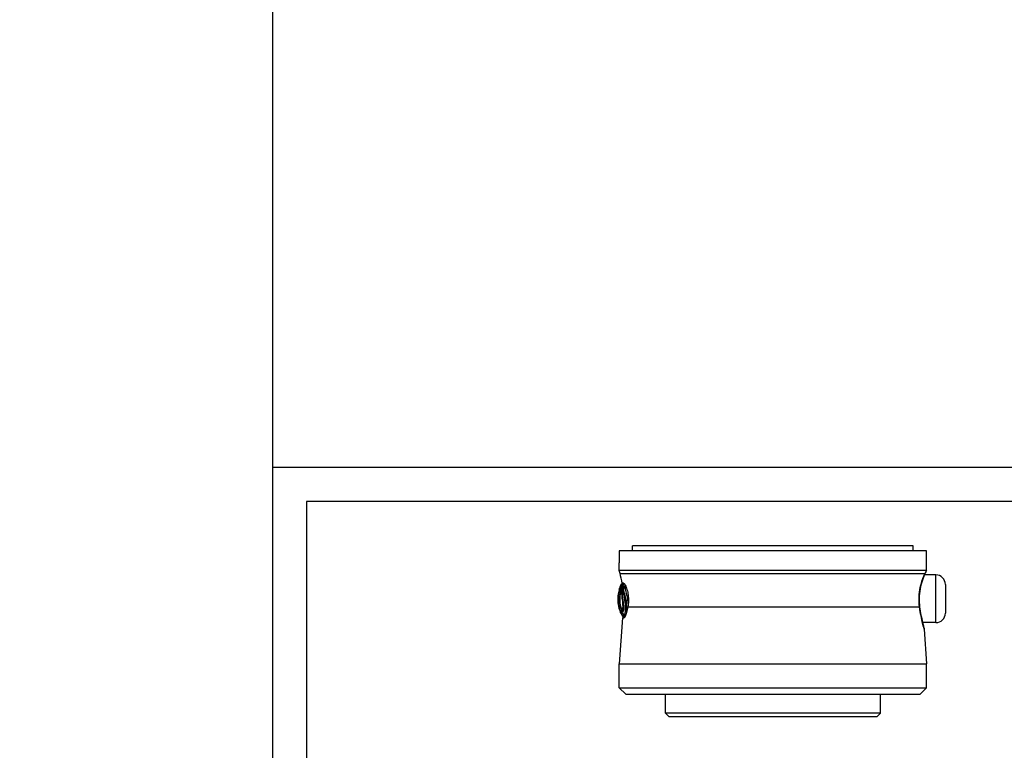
# Model space of a CAD drawing. Header units: millimetres. Extents: x 0 to 5219, y 0 to 2970.
# Tile 186 of 228: x 4131 to 4419, y 214 to 428. Entities that reach past the tile are written whole.
import ezdxf
from ezdxf.enums import TextEntityAlignment as Align

# ---------------------------------------------------------------- set-up
doc = ezdxf.new("R2010")
doc.units = ezdxf.units.MM
doc.header["$LTSCALE"] = 0.2
doc.layers.add('05_Section Line', color=3, linetype='Continuous')
doc.styles.add('Rainbow-2.5 Style', font='malgunsl.ttf')
doc.styles.add('Rainbow-5.0 Style', font='malgunsl.ttf')

# ---------------------------------------------------------------- blocks, each defined once
blk = doc.blocks.new('A$C7e42e72b')
for p, q in [((41.1, 50), (-41.1, 50)), ((-41.1, 48.5), (-41.1, 50)), ((41.1, 48.5), (41.1, 50)), ((-45, 48.5), (-45, 45.5)), ((45, 48.5), (-45, 48.5)), ((45, 42.95), (45, 48.5)), ((-45, 42.76), (-45, 45)), ((44.9, 42.76), (-45, 42.76)), ((-44.78, 41.95), (-45, 42.76)), ((-44.78, 41.95), (44.53, 41.95)), ((44.33, 41.5), (44.33, 41.5)), ((47.7, 41.5), (44.35, 41.5)), ((47.7, 27.5), (47.7, 41.5)), ((-43.73, 39.05), (-44.16, 39.05)), ((-43.81, 38.92), (-43.56, 38.92)), ((50.5, 38.7), (50.5, 30.3)), ((-42.48, 32.09), (42.93, 32.09)), ((-44.05, 28.95), (-45, 15.42)), ((-44.05, 28.95), (-43.62, 28.95)), ((43.79, 27.5), (43.79, 27.5)), ((47.7, 27.5), (43.81, 27.5)), ((44.29, 25.57), (45, 15.42)), ((-45, 15.42), (45, 15.42)), ((-45, 8.44), (-45, 15.42)), ((45, 8.44), (45, 15.42)), ((-45, 8.44), (45, 8.44)), ((-43.06, 6.5), (-45, 8.44)), ((-43.06, 6.5), (43.06, 6.5)), ((-31.5, 1), (-31.5, 6.5)), ((31.5, 1), (31.5, 6.5)), ((43.06, 6.5), (45, 8.44)), ((31.5, 1), (-31.5, 1)), ((-30.5, 0), (-31.5, 1)), ((-30.5, 0), (30.5, 0)), ((30.5, 0), (31.5, 1))]:
    blk.add_line(p, q)
for centre, radius, start, end in [((-73.76, 34.19), 30, 9.3302, 15), ((47.7, 38.7), 2.8, 0, 90), ((47.7, 30.3), 2.8, 270, 0)]:
    blk.add_arc(centre, radius, start, end)
for centre, major_axis, ratio, start_param, end_param in [((43.57, 42.21), (0.913, -0.408), 0.834776, 6.093501, 6.09388), ((43.57, 42.21), (0.913, -0.408), 0.834776, 0.000045, 0.186999), ((-45.3, 37.47), (-0.356, 0.199), 0.831402, 2.663698, 3.987093), ((-44.76, 37.42), (-0.421, 0.123), 0.70504, 2.378722, 3.696013), ((-45.25, 32.29), (0.68, 4.86), 0.118536, 6.11033, 6.189694), ((41.95, 32.02), (0.992, 0.129), 0.272992, 6.072165, 6.283186), ((41.95, 32.02), (0.992, 0.129), 0.272992, 0.000001, 0.000029), ((-44.96, 30.49), (0.089, 0.344), 0.999999, 4.712389, 6.036621), ((-44.49, 30.49), (-0.283, -0.228), 0.976663, 2.222442, 3.54912), ((-3.16, 28.87), (-41.46, 1.52), 0.006101, 6.130261, 6.161035), ((-33.57, 31.74), (11.08, -4.56), 0.720783, 3.806084, 3.905991), ((-33.08, 31.85), (-11.32, 4.32), 0.717713, 0.634987, 0.736919)]:
    blk.add_ellipse(centre, major_axis=major_axis, ratio=ratio, start_param=start_param, end_param=end_param)
for points, knots in [([(-45, 45.5), (-45, 45.44), (-45, 45.37), (-45, 45.25), (-45, 45.19), (-45, 45.1), (-45, 45.06), (-45, 45.01), (-45, 45), (-45, 45)], [-0.15067601, -0.15067601, -0.15067601, -0.15067601, -0.13184151, -0.13184151, -0.11300701, -0.11300701, -0.09417251, -0.09417251, -0.075338, -0.075338, -0.075338, -0.075338]), ([(42.93, 32.09), (42.68, 33.97), (42.78, 36.04), (43.15, 37.8), (43.52, 39.56), (44.1, 41), (44.53, 41.95)], [0, 0, 0, 0, 0.5, 0.5, 0.5, 1, 1, 1, 1]), ([(44.48, 41.8), (44.27, 41.32), (44.01, 40.69), (43.51, 39.22), (43.27, 38.36), (42.93, 36.55), (42.83, 35.59), (42.8, 33.8), (42.84, 32.95), (42.94, 32.15)], [0, 0, 0, 0, 0.299558, 0.299558, 0.604678, 0.604678, 0.889502, 0.889502, 1.141224, 1.141224, 1.141224, 1.141224]), ([(44.9, 42.76), (44.95, 42.76), (44.98, 42.88), (44.99, 42.92), (45, 42.94), (45, 42.95), (45, 42.95)], [0.0001826, 0.0001826, 0.0001826, 0.0001826, 0.3374037, 0.3374037, 0.3374037, 0.5000025, 0.5000025, 0.5000025, 0.5000025]), ([(-44.62, 38.46), (-44.66, 38.36), (-44.7, 38.26), (-44.73, 38.16), (-44.78, 38.02), (-44.83, 37.89), (-44.88, 37.75), (-44.9, 37.69), (-44.92, 37.63), (-44.94, 37.56)], [-1.0896743, -1.0896743, -1.0896743, -1.0896743, -0.7634499, -0.7634499, -0.7634499, -0.3184296, -0.3184296, -0.3184296, -0.1133023, -0.1133023, -0.1133023, -0.1133023]), ([(-44.94, 37.56), (-44.94, 37.57), (-44.91, 37.56), (-44.84, 37.57), (-44.81, 37.57), (-44.73, 37.57), (-44.68, 37.58), (-44.63, 37.58)], [-0.4980541, -0.4980541, -0.4980541, -0.4980541, -0.2482966, -0.2482966, -0.1249533, -0.1249533, -0.0001115, -0.0001115, -0.0001115, -0.0001115]), ([(-44.63, 37.58), (-44.62, 37.58), (-44.61, 37.58), (-44.6, 37.58), (-44.59, 37.58), (-44.59, 37.58), (-44.59, 37.58), (-44.58, 37.58), (-44.56, 37.58), (-44.55, 37.57), (-44.53, 37.57), (-44.52, 37.57), (-44.5, 37.57), (-44.49, 37.57), (-44.47, 37.56), (-44.45, 37.56), (-44.44, 37.55), (-44.42, 37.54), (-44.41, 37.53), (-44.39, 37.51), (-44.38, 37.49), (-44.36, 37.47)], [4.856578, 4.856578, 4.856578, 4.856578, 5.128657, 5.128657, 5.128657, 5.185049, 5.185049, 5.185049, 5.513346, 5.513346, 5.513346, 5.841966, 5.841966, 5.841966, 6.171736, 6.171736, 6.171736, 6.503514, 6.503514, 6.503514, 6.83821, 6.83821, 6.83821, 6.83821]), ([(-44.31, 38.47), (-44.42, 38.46), (-44.49, 38.46), (-44.59, 38.46), (-44.62, 38.46), (-44.62, 38.46)], [35.720723, 35.720723, 35.720723, 35.720723, 38.259702, 38.259702, 40.798705, 40.798705, 40.798705, 40.798705]), ([(-44.42, 38.69), (-44.42, 38.69), (-44.4, 38.69), (-44.36, 38.69), (-44.31, 38.69), (-44.24, 38.69), (-44.15, 38.69), (-44.15, 38.69), (-44.15, 38.69), (-44.15, 38.69), (-44.06, 38.69), (-43.94, 38.75), (-43.83, 38.62), (-43.83, 38.62), (-43.83, 38.62), (-43.83, 38.62), (-43.78, 38.55), (-43.75, 38.43), (-43.72, 38.27), (-43.69, 38.1), (-43.68, 37.9), (-43.68, 37.64)], [27.547428, 27.547428, 27.547428, 27.547428, 29.915632, 29.915632, 29.915632, 32.28311, 32.28311, 32.28311, 32.293424, 32.293424, 32.293424, 34.650769, 34.650769, 34.650769, 34.666423, 34.666423, 34.666423, 35.852922, 35.852922, 35.852922, 37.038768, 37.038768, 37.038768, 37.038768]), ([(-44.03, 38.39), (-44.04, 38.4), (-44.04, 38.4), (-44.05, 38.41), (-44.09, 38.45), (-44.13, 38.47), (-44.17, 38.47), (-44.22, 38.48), (-44.27, 38.47), (-44.31, 38.47)], [33.655801, 33.655801, 33.655801, 33.655801, 33.760716, 33.760716, 33.760716, 34.688162, 34.688162, 34.688162, 35.7207, 35.7207, 35.7207, 35.7207]), ([(-43.88, 37.48), (-43.88, 37.51), (-43.88, 37.54), (-43.88, 37.61), (-43.88, 37.65), (-43.89, 37.73), (-43.89, 37.78), (-43.9, 37.87), (-43.9, 37.91), (-43.91, 37.98), (-43.92, 38.02), (-43.95, 38.19), (-43.98, 38.33), (-44.03, 38.39)], [0, 0, 0, 0, 0.0146911, 0.0146911, 0.0270405, 0.0270405, 0.0580232, 0.0580232, 0.077436, 0.077436, 0.1037284, 0.1037284, 0.1923821, 0.1923821, 0.1923821, 0.1923821]), ([(-43.54, 38.93), (-43.57, 38.92), (-43.61, 38.91), (-43.74, 38.92), (-43.89, 38.92), (-43.92, 38.92), (-43.92, 38.92)], [-88.15419, -88.15419, -88.15419, -88.15419, -87.395054, -87.395054, -85.022055, -82.649057, -82.649057, -82.649057, -82.649057]), ([(-43.73, 39.05), (-43.67, 39.05), (-43.61, 39.01), (-43.45, 38.83), (-43.34, 38.67), (-43.08, 38.15), (-42.9, 37.73), (-42.6, 36.73), (-42.48, 36.16), (-42.33, 34.98), (-42.29, 34.4), (-42.32, 33.22), (-42.38, 32.64), (-42.48, 32.09)], [-1.008807, -1.008807, -1.008807, -1.008807, -0.894314, -0.894314, -0.757357, -0.757357, -0.553933, -0.553933, -0.356896, -0.356896, -0.180196, -0.180196, -0.002003, -0.002003, -0.002003, -0.002003]), ([(-43.07, 34.02), (-43.11, 34.37), (-43.16, 34.71), (-43.22, 35.04), (-43.27, 35.37), (-43.34, 35.7), (-43.42, 36.01), (-43.42, 36.01), (-43.43, 36.02), (-43.43, 36.02), (-43.59, 36.64), (-43.71, 37.2), (-43.68, 37.64)], [-41.323422, -41.323422, -41.323422, -41.323422, -40.272392, -40.272392, -40.272392, -39.2015, -39.2015, -39.2015, -39.181422, -39.181422, -39.181422, -37.039421, -37.039421, -37.039421, -37.039421]), ([(-42.48, 34.03), (-42.57, 34.74), (-42.7, 35.45), (-42.87, 36.09), (-43.04, 36.73), (-43.21, 37.31), (-43.19, 37.78)], [-96.425052, -96.425052, -96.425052, -96.425052, -94.283051, -94.283051, -94.283051, -92.14105, -92.14105, -92.14105, -92.14105]), ([(-45.06, 37.16), (-45.22, 36.58), (-45.34, 36.01), (-45.4, 35.45), (-45.58, 33.99), (-45.44, 32.6), (-44.97, 31.26), (-44.92, 31.11), (-44.86, 30.95), (-44.79, 30.8)], [0.073579, 0.073579, 0.073579, 0.073579, 1.773456, 1.773456, 1.773456, 6.187837, 6.187837, 6.187837, 6.697304, 6.697304, 6.697304, 6.697304]), ([(-44.49, 30.81), (-44.69, 31.29), (-44.84, 31.79), (-44.96, 32.28), (-45.08, 32.85), (-45.16, 33.43), (-45.17, 34.02), (-45.2, 34.84), (-45.11, 35.67), (-44.92, 36.53), (-44.87, 36.74), (-44.82, 36.96), (-44.75, 37.17)], [1.942734, 1.942734, 1.942734, 1.942734, 3.510907, 3.510907, 3.510907, 5.294969, 5.294969, 5.294969, 7.771433, 7.771433, 7.771433, 8.384461, 8.384461, 8.384461, 8.384461]), ([(-45.06, 37.16), (-45.06, 37.16), (-45.05, 37.16), (-45.02, 37.16), (-45, 37.16), (-44.97, 37.16), (-44.92, 37.17), (-44.88, 37.17), (-44.82, 37.17), (-44.75, 37.17)], [0, 0, 0, 0, 1.709554, 1.709554, 1.709554, 3.419104, 3.419104, 3.419104, 5.066451, 5.066451, 5.066451, 5.066451]), ([(-44.48, 37.06), (-44.54, 36.86), (-44.59, 36.66), (-44.63, 36.45), (-44.81, 35.63), (-44.9, 34.8), (-44.87, 33.97), (-44.87, 33.95), (-44.87, 33.94), (-44.87, 33.93), (-44.83, 33.08), (-44.68, 32.24), (-44.4, 31.44), (-44.35, 31.26), (-44.28, 31.09), (-44.21, 30.92)], [-8.25646, -8.25646, -8.25646, -8.25646, -7.624618, -7.624618, -7.624618, -5.1247, -5.1247, -5.1247, -5.082989, -5.082989, -5.082989, -2.541442, -2.541442, -2.541442, -1.992945, -1.992945, -1.992945, -1.992945]), ([(-44.75, 37.17), (-44.75, 37.17), (-44.75, 37.17), (-44.68, 37.17), (-44.6, 37.19), (-44.52, 37.12)], [5.066455, 5.066455, 5.066455, 5.066455, 5.128657, 5.128657, 6.83821, 6.83821, 6.83821, 6.83821]), ([(-44.48, 37.06), (-44.39, 36.89), (-44.35, 36.46), (-44.33, 35.93), (-44.32, 35.63), (-44.28, 35.3), (-44.24, 34.95), (-44.23, 34.86), (-44.22, 34.76), (-44.21, 34.67)], [7.141582, 7.141582, 7.141582, 7.141582, 9.362054, 9.362054, 9.362054, 10.573628, 10.573628, 10.573628, 10.889931, 10.889931, 10.889931, 10.889931]), ([(-44.36, 37.47), (-44.24, 37.29), (-44.23, 36.72), (-44.18, 36.03), (-44.15, 35.63), (-44.1, 35.16), (-44.03, 34.67), (-43.99, 34.32), (-43.94, 33.97), (-43.9, 33.61), (-43.79, 32.76), (-43.74, 31.95), (-43.81, 31.36), (-43.86, 30.94), (-43.94, 30.65), (-44.03, 30.51)], [6.83821, 6.83821, 6.83821, 6.83821, 9.362067, 9.362067, 9.362067, 10.842339, 10.842339, 10.842339, 11.887217, 11.887217, 11.887217, 14.411544, 14.411544, 14.411544, 16.204654, 16.204654, 16.204654, 16.204654]), ([(-44.21, 34.67), (-44.18, 34.37), (-44.14, 34.06), (-44.08, 33.56), (-44.06, 33.37), (-44.05, 33.18)], [10.889931, 10.889931, 10.889931, 10.889931, 11.886462, 11.886462, 12.517617, 12.517617, 12.517617, 12.517617]), ([(-43.54, 29.59), (-43.41, 29.73), (-43.29, 30.15), (-43.14, 31.34), (-43.13, 32.11), (-43.26, 33.36), (-43.33, 33.79), (-43.44, 34.64), (-43.49, 35.05), (-43.64, 35.84), (-43.75, 36.21), (-43.87, 36.9), (-43.89, 37.21), (-43.88, 37.48)], [20.788081, 20.788081, 20.788081, 20.788081, 23.444982, 23.444982, 26.101901, 26.101901, 27.43036, 27.43036, 28.758819, 28.758819, 30.087278, 30.087278, 31.415738, 31.415738, 31.415738, 31.415738]), ([(-44.05, 33.18), (-44, 32.62), (-43.99, 32.1), (-44.07, 31.33), (-44.14, 31.06), (-44.21, 30.92)], [12.517617, 12.517617, 12.517617, 12.517617, 14.410588, 14.410588, 16.122673, 16.122673, 16.122673, 16.122673]), ([(-43.07, 34.02), (-43.07, 34.02), (-43.07, 34.01), (-43.07, 34.01), (-43.02, 33.66), (-42.98, 33.31), (-42.95, 32.97), (-42.89, 32.21), (-42.88, 31.5), (-42.93, 30.92), (-42.93, 30.92), (-42.93, 30.91), (-42.93, 30.91), (-43.01, 30.06), (-43.17, 29.48), (-43.35, 29.36), (-43.35, 29.36), (-43.35, 29.36), (-43.35, 29.36), (-43.44, 29.31), (-43.52, 29.29), (-43.59, 29.29), (-43.66, 29.3), (-43.73, 29.31), (-43.77, 29.3), (-43.82, 29.29), (-43.86, 29.29), (-43.88, 29.29), (-43.91, 29.29), (-43.92, 29.29), (-43.92, 29.29)], [-13.766731, -13.766731, -13.766731, -13.766731, -13.746995, -13.746995, -13.746995, -12.677572, -12.677572, -12.677572, -10.325221, -10.325221, -10.325221, -10.30933, -10.30933, -10.30933, -6.88347, -6.88347, -6.88347, -6.871665, -6.871665, -6.871665, -5.161042, -5.161042, -5.161042, -3.441356, -3.441356, -3.441356, -1.714274, -1.714274, -1.714274, 0, 0, 0, 0]), ([(-42.48, 32.09), (-42.58, 31.48), (-42.72, 30.92), (-42.98, 30.02), (-43.13, 29.63), (-43.4, 29.09), (-43.52, 28.96), (-43.62, 28.95), (-43.62, 28.95), (-43.62, 28.95)], [0.1977937, 0.1977937, 0.1977937, 0.1977937, 0.387441, 0.387441, 0.5821596, 0.5821596, 0.7768781, 0.7768781, 0.7818888, 0.7818888, 0.7818888, 0.7818888]), ([(-42.37, 32.87), (-42.37, 32.9), (-42.39, 33.28), (-42.43, 33.67), (-42.48, 34.03)], [-97.578245, -97.578245, -97.578245, -97.578245, -97.495612, -96.425052, -96.425052, -96.425052, -96.425052]), ([(44.29, 25.57), (44.29, 25.57), (44.1, 26.21), (43.54, 28.53), (43.18, 30.19), (42.93, 32.09)], [0.5004744, 0.5004744, 0.5004744, 0.5004744, 0.75, 0.75, 1, 1, 1, 1]), ([(42.94, 32.15), (43.06, 31.28), (43.2, 30.45), (43.49, 28.91), (43.64, 28.21), (43.92, 27.04), (44.04, 26.57), (44.16, 26.1), (44.2, 25.98), (44.23, 25.86), (44.24, 25.83), (44.25, 25.8), (44.25, 25.79), (44.25, 25.78), (44.25, 25.78), (44.25, 25.78), (44.25, 25.78), (44.25, 25.78)], [0, 0, 0, 0, 0.274315, 0.274315, 0.562905, 0.562905, 0.858069, 0.858069, 1.009002, 1.009002, 1.084664, 1.084664, 1.121817, 1.121817, 1.139947, 1.139947, 1.144153, 1.144153, 1.144153, 1.144153]), ([(-44.31, 30.41), (-44.36, 30.41), (-44.41, 30.41), (-44.49, 30.41), (-44.52, 30.41), (-44.59, 30.4), (-44.62, 30.4), (-44.62, 30.4)], [-0.5003967, -0.5003967, -0.5003967, -0.5003967, -0.3749442, -0.3749442, -0.2498089, -0.2498089, 0, 0, 0, 0]), ([(-44.32, 30.81), (-44.35, 30.81), (-44.38, 30.81), (-44.44, 30.81), (-44.46, 30.81), (-44.49, 30.81)], [0, 0, 0, 0, 0.0569111, 0.0569111, 0.1273668, 0.1273668, 0.1273668, 0.1273668]), ([(-44.21, 30.92), (-44.23, 30.89), (-44.24, 30.87), (-44.26, 30.85), (-44.27, 30.83), (-44.29, 30.82), (-44.3, 30.82), (-44.31, 30.82), (-44.31, 30.81), (-44.32, 30.81)], [16.1226828, 16.1226828, 16.1226828, 16.1226828, 16.4885012, 16.4885012, 16.4885012, 16.8511653, 16.8511653, 16.8511653, 16.9347143, 16.9347143, 16.9347143, 16.9347143]), ([(-44.15, 29.5), (-44.15, 29.5), (-44.14, 29.5), (-44.11, 29.5), (-44.09, 29.5), (-44.05, 29.5), (-44.01, 29.51), (-43.96, 29.51), (-43.9, 29.51), (-43.84, 29.51)], [13.589461, 13.589461, 13.589461, 13.589461, 15.291102, 15.291102, 15.291102, 16.992719, 16.992719, 16.992719, 18.712231, 18.712231, 18.712231, 18.712231]), ([(-44.03, 30.51), (-44.05, 30.48), (-44.06, 30.46), (-44.08, 30.45), (-44.1, 30.43), (-44.11, 30.42), (-44.13, 30.42), (-44.13, 30.41), (-44.13, 30.41), (-44.14, 30.41)], [16.2046565, 16.2046565, 16.2046565, 16.2046565, 16.5350251, 16.5350251, 16.5350251, 16.8635253, 16.8635253, 16.8635253, 16.9347143, 16.9347143, 16.9347143, 16.9347143]), ([(43.81, 27.5), (43.94, 26.96), (44.05, 26.54), (44.17, 26.09), (44.2, 25.97), (44.23, 25.85), (44.24, 25.82), (44.25, 25.8), (44.25, 25.79), (44.25, 25.78), (44.25, 25.78), (44.25, 25.78), (44.25, 25.78), (44.25, 25.78), (44.25, 25.78), (44.25, 25.78), (44.25, 25.78), (44.25, 25.77), (44.25, 25.77), (44.26, 25.77), (44.26, 25.77), (44.26, 25.77), (44.26, 25.76), (44.26, 25.75), (44.26, 25.74), (44.28, 25.68), (44.28, 25.64), (44.29, 25.58), (44.29, 25.58), (44.29, 25.57)], [0.5846416, 0.5846416, 0.5846416, 0.5846416, 0.8613113, 0.8613113, 1.0105651, 1.0105651, 1.0853397, 1.0853397, 1.122054, 1.122054, 1.1399903, 1.1399903, 1.1487767, 1.1487767, 1.1532307, 1.1532307, 1.1549493, 1.1549493, 1.1558139, 1.1558139, 1.1562454, 1.1562454, 1.1571231, 1.1571231, 1.1606312, 1.1606312, 1.174389, 1.174389, 1.1766412, 1.1766412, 1.1766412, 1.1766412])]:
    blk.add_open_spline(points, degree=3, knots=knots)
for points in [[(44.93, 42.77), (44.83, 42.56), (44.67, 42.23), (44.48, 41.8)], [(44.53, 41.95), (44.68, 42.28), (44.8, 42.55), (44.9, 42.76)], [(45, 42.95), (45, 42.95), (45, 42.95), (44.99, 42.93)], [(-44.63, 37.58), (-44.54, 37.88), (-44.43, 38.18), (-44.31, 38.47)], [(-44.42, 38.69), (-44.49, 38.61), (-44.55, 38.54), (-44.62, 38.46)], [(-43.92, 38.92), (-44.1, 38.92), (-44.3, 38.83), (-44.42, 38.69)], [(-44.03, 38.39), (-44.15, 38.09), (-44.26, 37.78), (-44.36, 37.47)], [(-43.92, 38.92), (-43.92, 38.92), (-43.92, 38.92), (-43.92, 38.92)], [(-43.69, 37.64), (-43.75, 37.59), (-43.82, 37.53), (-43.88, 37.48)], [(-43.68, 37.64), (-43.56, 37.71), (-43.35, 37.78), (-43.19, 37.78)], [(-43.19, 37.78), (-43.18, 38.02), (-43.18, 38.23), (-43.2, 38.4)], [(-42.48, 34.03), (-42.66, 34.03), (-42.92, 34.02), (-43.07, 34.02)], [(-44.49, 30.81), (-44.69, 30.81), (-44.79, 30.8), (-44.79, 30.8)], [(-44.62, 30.4), (-44.48, 30.1), (-44.32, 29.8), (-44.15, 29.5)], [(-44.15, 29.5), (-44.07, 29.43), (-43.99, 29.36), (-43.92, 29.29)], [(-43.92, 29.29), (-43.8, 29.18), (-43.6, 29.1), (-43.44, 29.08)], [(-43.84, 29.51), (-43.78, 29.51), (-43.72, 29.51), (-43.65, 29.52)], [(-43.65, 29.52), (-43.62, 29.53), (-43.58, 29.55), (-43.54, 29.59)]]:
    blk.add_open_spline(points, degree=3)
blk = doc.blocks.new('A$C869fea471123')
blk.add_lwpolyline([(0, 594), (841, 594), (841, 0), (0, 0)], close=True)
at = {"linetype": 'Continuous', "style": 'Rainbow-5.0 Style'}
for tag, p in [('PART_NAME', (743.885, 109.38)), ('DRAWING_NO', (729.868, 91.859)), ('REV', (803.455, 91.859)), ('제도', (768.414, 74.199)), ('DATE_1', (803.455, 74.199)), ('SCALE', (680.81, 69.082)), ('MATERIAL', (722.86, 69.082)), ('검도', (768.414, 60.182)), ('DATE_2', (803.455, 60.182)), ('승인', (768.414, 46.165)), ('DATE_3', (803.455, 46.165)), ('REFERENCE', (722.86, 41.049)), ('PAGE', (768.414, 32.288))]:
    blk.add_attdef(tag, text='', height=5.006, dxfattribs=at).set_placement(p, align=Align.MIDDLE_CENTER)
blk = doc.blocks.new('A$C04cd0c3c1123')
blk.add_lwpolyline([(0, 0), (420, 0), (420, 297), (0, 297)], close=True)
at = {"layer": '05_Section Line', "linetype": 'Continuous'}
blk.add_lwpolyline([(410, 10), (410, 287), (10, 287), (10, 10)], close=True, dxfattribs=at)
at = {"linetype": 'Continuous', "style": 'Rainbow-2.5 Style'}
for tag, p in [('PART_NAME', (371.5, 54.62)), ('DRAWING_NO', (364.5, 45.87)), ('REV', (401.25, 45.87)), ('제도', (383.75, 37.06)), ('DATE_1', (401.25, 37.06)), ('SCALE', (340, 34.5)), ('MATERIAL', (361, 34.5)), ('검도', (383.75, 30.06)), ('DATE_2', (401.25, 30.06)), ('승인', (383.75, 23.06)), ('DATE_3', (401.25, 23.06)), ('REFERENCE', (361, 20.5)), ('PAGE', (383.75, 16.12))]:
    blk.add_attdef(tag, text='', height=2.5, dxfattribs=at).set_placement(p, align=Align.MIDDLE_CENTER)

msp = doc.modelspace()

# ---------------------------------------------------------------- block references
at = {"xscale": 5, "yscale": 5, "zscale": 5}
msp.add_blockref('A$C869fea471123', (0, 0), dxfattribs=at)
for name, p in [('A$C04cd0c3c1123', (4205, 0)), ('A$C7e42e72b', (4351.564, 224.01))]:
    msp.add_blockref(name, p)

doc.saveas('drawing.dxf')
